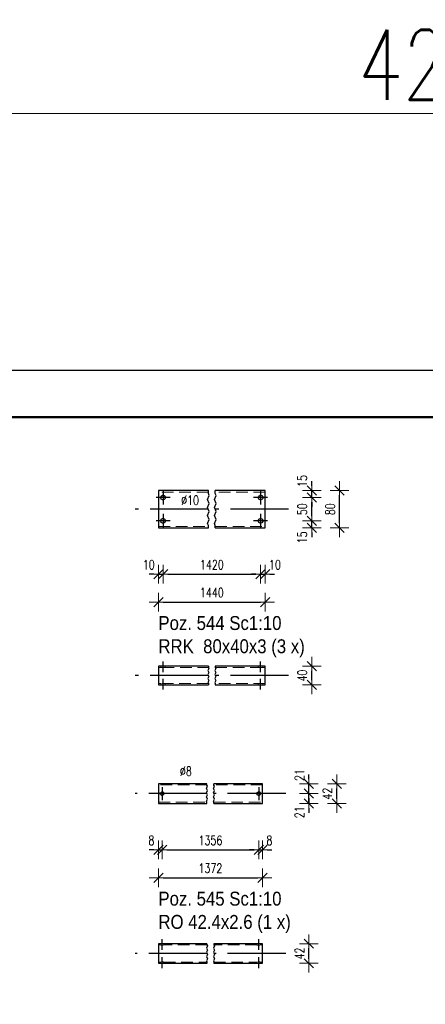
# Model space of a CAD drawing. Header units: millimetres. Extents: x -857 to -425, y 11503 to 11876.
# Tile 4 of 8: x -728 to -641, y 11664 to 11876. Entities that reach past the tile are written whole.
import ezdxf

# ---------------------------------------------------------------- set-up
doc = ezdxf.new("R2010")
doc.units = ezdxf.units.MM
doc.header["$LTSCALE"] = 10
doc.linetypes.add('HIDDEN', pattern=[0.375, 0.25, -0.125])
doc.linetypes.add('MITTE', pattern=[2, 1.25, -0.25, 0.25, -0.25])
doc.layers.get('Defpoints').update_dxf_attribs({"color": 1})
doc.layers.add('_FORMATKA', color=8, linetype='Continuous', plot=False)
for name, color, linetype, lineweight in [('_RAMKA', 7, 'Continuous', 35), ('PS_DIM', 4, 'Continuous', 13), ('PS_Hidden', 2, 'HIDDEN', 9), ('PS_Shape', 161, 'Continuous', 30), ('PS_SOLID', 7, 'Continuous', 30), ('PS_TEXT', 3, 'Continuous', 18)]:
    doc.layers.add(name, color=color, linetype=linetype, lineweight=lineweight)
doc.layers.add('PS_Mid', color=5, linetype='MITTE')
doc.styles.add('gil', font='txt', dxfattribs={"width": 0.9})
doc.styles.add('simplex', font='simplex.shx', dxfattribs={"width": 0.75})
doc.dimstyles.new('1_10_PRZ', dxfattribs={"dimtxt": 2, "dimasz": 1, "dimexe": 2, "dimexo": 5, "dimgap": 1, "dimtad": 1, "dimdec": 0, "dimlfac": 10, "dimtxsty": 'simplex', "dimblk": 'dimznak', "dimcen": 2, "dimse1": 1, "dimse2": 1, "dimclrt": 3, "dimadec": 1, "dimazin": 0, "dimtfac": 1, "dimtdec": 0, "dimtix": 1, "dimtmove": 2, "dimatfit": 3, "dimldrblk": 'dim-grot', "dimfxl": 1, "dimarcsym": 0})
doc.dimstyles.new('1_10_PRZ_DS1-LS10', dxfattribs={"dimtxt": 2, "dimasz": 1, "dimexe": 2, "dimexo": 5, "dimgap": 1, "dimtad": 1, "dimdec": 0, "dimlfac": 10, "dimtxsty": 'simplex', "dimblk": 'dimznak', "dimcen": 2, "dimse1": 1, "dimse2": 1, "dimclrt": 3, "dimadec": 1, "dimazin": 0, "dimtfac": 1, "dimtdec": 0, "dimtix": 1, "dimtmove": 2, "dimatfit": 3, "dimldrblk": 'dim-grot', "dimfxl": 1, "dimarcsym": 0})

# ---------------------------------------------------------------- blocks, each defined once
blk = doc.blocks.new('dimznak')
at = {"color": 0}
for points in [[(0, 2), (0, -2)], [(-2, 0), (2, 0)]]:
    blk.add_lwpolyline(points, dxfattribs=at)
at = {"color": 2}
blk.add_lwpolyline([(1, 1), (-1, -1)], dxfattribs=at)
blk = doc.blocks.new('*D62')
at = {"layer": 'Defpoints', "color": 0, "transparency": 16777216}
for p in [(-697.12, 11768.03), (-698.12, 11766.53), (-697.12, 11756.53)]:
    blk.add_point(p, dxfattribs=at)
at = {"layer": 'PS_DIM', "color": 0, "lineweight": -2, "transparency": 16777216}
for p, q in [((-699.12, 11756.53), (-700.12, 11756.53)), ((-698.12, 11756.53), (-697.12, 11756.53)), ((-696.12, 11756.53), (-695.12, 11756.53))]:
    blk.add_line(p, q, dxfattribs=at)
blk.add_blockref('dimznak', (-698.12, 11756.53), dxfattribs=at)
at = {"layer": 'PS_DIM', "color": 0, "lineweight": -2, "transparency": 16777216, "rotation": 180}
blk.add_blockref('dimznak', (-697.12, 11756.53), dxfattribs=at)
at = {"layer": 'PS_DIM', "color": 3, "transparency": 16777216, "insert": (-700.19, 11758.57), "char_height": 2, "attachment_point": 5, "style": 'simplex'}
blk.add_mtext('10', dxfattribs=at)
blk = doc.blocks.new('dim-grot')
blk.add_hatch(color=256).paths.add_polyline_path([(0, 0), (-2, 0.5), (-2, -0.5)])
blk.add_lwpolyline([(0, 0), (-2, 0.5), (-2, -0.5), (0, 0)])
blk = doc.blocks.new('*D64')
at = {"layer": 'Defpoints', "color": 0, "transparency": 16777216}
for p in [(-676.12, 11768.03), (-675.12, 11766.53), (-675.12, 11756.53)]:
    blk.add_point(p, dxfattribs=at)
at = {"layer": 'PS_DIM', "color": 0, "lineweight": -2, "transparency": 16777216}
for p, q in [((-677.12, 11756.53), (-678.12, 11756.53)), ((-676.12, 11756.53), (-675.12, 11756.53)), ((-674.12, 11756.53), (-673.12, 11756.53))]:
    blk.add_line(p, q, dxfattribs=at)
blk.add_blockref('dimznak', (-676.12, 11756.53), dxfattribs=at)
at = {"layer": 'PS_DIM', "color": 0, "lineweight": -2, "transparency": 16777216, "rotation": 180}
blk.add_blockref('dimznak', (-675.12, 11756.53), dxfattribs=at)
at = {"layer": 'PS_DIM', "color": 3, "transparency": 16777216, "insert": (-673.05, 11758.57), "char_height": 2, "attachment_point": 5, "style": 'simplex'}
blk.add_mtext('10', dxfattribs=at)
blk = doc.blocks.new('*D66')
at = {"layer": 'Defpoints', "color": 0, "transparency": 16777216}
for p in [(-676.12, 11768.03), (-665.12, 11768.03), (-675.12, 11766.53)]:
    blk.add_point(p, dxfattribs=at)
at = {"layer": 'PS_DIM', "color": 0, "lineweight": -2, "transparency": 16777216}
for p, q in [((-665.12, 11769.03), (-665.12, 11770.03)), ((-665.12, 11766.53), (-665.12, 11768.03)), ((-665.12, 11765.53), (-665.12, 11764.53))]:
    blk.add_line(p, q, dxfattribs=at)
for p, rotation in [((-665.12, 11768.03), 270), ((-665.12, 11766.53), 90)]:
    blk.add_blockref('dimznak', p, dxfattribs=dict(at, rotation=rotation))
at = {"layer": 'PS_DIM', "color": 3, "transparency": 16777216, "insert": (-667.16, 11764.45), "char_height": 2, "attachment_point": 5, "rotation": 90, "style": 'simplex'}
blk.add_mtext('15', dxfattribs=at)
blk = doc.blocks.new('*D68')
at = {"layer": 'Defpoints', "color": 0, "transparency": 16777216}
for p in [(-675.12, 11774.53), (-665.12, 11774.53), (-676.12, 11773.03)]:
    blk.add_point(p, dxfattribs=at)
at = {"layer": 'PS_DIM', "color": 0, "lineweight": -2, "transparency": 16777216}
for p, q in [((-665.12, 11775.53), (-665.12, 11776.53)), ((-665.12, 11773.03), (-665.12, 11774.53)), ((-665.12, 11772.03), (-665.12, 11771.03))]:
    blk.add_line(p, q, dxfattribs=at)
for p, rotation in [((-665.12, 11774.53), 270), ((-665.12, 11773.03), 90)]:
    blk.add_blockref('dimznak', p, dxfattribs=dict(at, rotation=rotation))
at = {"layer": 'PS_DIM', "color": 3, "transparency": 16777216, "insert": (-667.16, 11776.6), "char_height": 2, "attachment_point": 5, "rotation": 90, "style": 'simplex'}
blk.add_mtext('15', dxfattribs=at)
blk = doc.blocks.new('*D71')
at = {"layer": 'Defpoints', "color": 0, "transparency": 16777216}
for p in [(-697.32, 11709.31), (-698.12, 11707.2), (-697.32, 11697.2)]:
    blk.add_point(p, dxfattribs=at)
at = {"layer": 'PS_DIM', "color": 0, "lineweight": -2, "transparency": 16777216}
for p, q in [((-699.12, 11697.2), (-700.12, 11697.2)), ((-698.12, 11697.2), (-697.32, 11697.2)), ((-696.32, 11697.2), (-695.32, 11697.2))]:
    blk.add_line(p, q, dxfattribs=at)
blk.add_blockref('dimznak', (-698.12, 11697.2), dxfattribs=at)
at = {"layer": 'PS_DIM', "color": 0, "lineweight": -2, "transparency": 16777216, "rotation": 180}
blk.add_blockref('dimznak', (-697.32, 11697.2), dxfattribs=at)
at = {"layer": 'PS_DIM', "color": 3, "transparency": 16777216, "insert": (-699.62, 11699.24), "char_height": 2, "attachment_point": 5, "style": 'simplex'}
blk.add_mtext('8', dxfattribs=at)
blk = doc.blocks.new('*D73')
at = {"layer": 'Defpoints', "color": 0, "transparency": 16777216}
for p in [(-676.52, 11709.31), (-675.72, 11707.2), (-675.72, 11697.2)]:
    blk.add_point(p, dxfattribs=at)
at = {"layer": 'PS_DIM', "color": 0, "lineweight": -2, "transparency": 16777216}
for p, q in [((-677.52, 11697.2), (-678.52, 11697.2)), ((-676.52, 11697.2), (-675.72, 11697.2)), ((-674.72, 11697.2), (-673.72, 11697.2))]:
    blk.add_line(p, q, dxfattribs=at)
blk.add_blockref('dimznak', (-676.52, 11697.2), dxfattribs=at)
at = {"layer": 'PS_DIM', "color": 0, "lineweight": -2, "transparency": 16777216, "rotation": 180}
blk.add_blockref('dimznak', (-675.72, 11697.2), dxfattribs=at)
at = {"layer": 'PS_DIM', "color": 3, "transparency": 16777216, "insert": (-674.22, 11699.24), "char_height": 2, "attachment_point": 5, "style": 'simplex'}
blk.add_mtext('8', dxfattribs=at)
blk = doc.blocks.new('*D75')
at = {"layer": 'Defpoints', "color": 0, "transparency": 16777216}
for p in [(-676.52, 11709.31), (-665.72, 11709.31), (-675.72, 11707.2)]:
    blk.add_point(p, dxfattribs=at)
at = {"layer": 'PS_DIM', "color": 0, "lineweight": -2, "transparency": 16777216}
for p, q in [((-665.72, 11710.31), (-665.72, 11711.31)), ((-665.72, 11707.2), (-665.72, 11709.31)), ((-665.72, 11706.2), (-665.72, 11705.2))]:
    blk.add_line(p, q, dxfattribs=at)
for p, rotation in [((-665.72, 11709.31), 270), ((-665.72, 11707.2), 90)]:
    blk.add_blockref('dimznak', p, dxfattribs=dict(at, rotation=rotation))
at = {"layer": 'PS_DIM', "color": 3, "transparency": 16777216, "insert": (-667.76, 11705.3), "char_height": 2, "attachment_point": 5, "rotation": 90, "style": 'simplex'}
blk.add_mtext('21', dxfattribs=at)
blk = doc.blocks.new('*D76')
at = {"layer": 'Defpoints', "color": 0, "transparency": 16777216}
for p in [(-675.72, 11711.43), (-665.72, 11711.43), (-676.52, 11709.31)]:
    blk.add_point(p, dxfattribs=at)
at = {"layer": 'PS_DIM', "color": 0, "lineweight": -2, "transparency": 16777216}
for p, q in [((-665.72, 11712.43), (-665.72, 11713.43)), ((-665.72, 11709.31), (-665.72, 11711.43)), ((-665.72, 11708.31), (-665.72, 11707.31))]:
    blk.add_line(p, q, dxfattribs=at)
for p, rotation in [((-665.72, 11711.43), 270), ((-665.72, 11709.31), 90)]:
    blk.add_blockref('dimznak', p, dxfattribs=dict(at, rotation=rotation))
at = {"layer": 'PS_DIM', "color": 3, "transparency": 16777216, "insert": (-667.76, 11713.32), "char_height": 2, "attachment_point": 5, "rotation": 90, "style": 'simplex'}
blk.add_mtext('21', dxfattribs=at)
blk = doc.blocks.new('*D17')
at = {"color": 252, "lineweight": -2, "transparency": 16777216}
blk.add_line((-417, 352.33), (-3, 352.33), dxfattribs=at)
at = {"layer": 'Defpoints', "color": 0, "transparency": 16777216}
for p in [(0, 352.33), (-420, 297), (0, 297)]:
    blk.add_point(p, dxfattribs=at)
at = {"color": 252, "lineweight": -2, "transparency": 16777216, "xscale": 3, "yscale": 3, "zscale": 3, "rotation": 180}
blk.add_blockref('dimznak', (-420, 352.33), dxfattribs=at)
at = {"color": 252, "lineweight": -2, "transparency": 16777216, "xscale": 3, "yscale": 3, "zscale": 3}
blk.add_blockref('dimznak', (0, 352.33), dxfattribs=at)
at = {"color": 252, "transparency": 16777216, "insert": (-210, 362.83), "char_height": 15, "attachment_point": 5, "style": 'simplex'}
blk.add_mtext('420', dxfattribs=at)
blk = doc.blocks.new('*X164')
at = {"color": 1}
for p, q in [((-687.55, 11772.63), (-687.19, 11773.5)), ((-687.37, 11773.93), (-687.37, 11774.53)), ((-687.19, 11773.5), (-687.37, 11773.93)), ((-686.05, 11772.63), (-685.69, 11773.5)), ((-685.87, 11773.93), (-685.87, 11774.53)), ((-685.69, 11773.5), (-685.87, 11773.93)), ((-687.19, 11771.76), (-687.55, 11772.63)), ((-687.55, 11770.9), (-687.19, 11771.76)), ((-685.69, 11771.76), (-686.05, 11772.63)), ((-686.05, 11770.9), (-685.69, 11771.76)), ((-687.19, 11770.03), (-687.55, 11770.9)), ((-687.55, 11769.16), (-687.19, 11770.03)), ((-687.19, 11768.3), (-687.55, 11769.16)), ((-685.69, 11770.03), (-686.05, 11770.9)), ((-686.05, 11769.16), (-685.69, 11770.03)), ((-685.69, 11768.3), (-686.05, 11769.16)), ((-687.55, 11767.43), (-687.19, 11768.3)), ((-687.37, 11767), (-687.55, 11767.43)), ((-687.37, 11766.53), (-687.37, 11767)), ((-686.05, 11767.43), (-685.69, 11768.3)), ((-685.87, 11767), (-686.05, 11767.43)), ((-685.87, 11766.53), (-685.87, 11767))]:
    blk.add_line(p, q, dxfattribs=at)
at = {"layer": 'PS_Hidden', "color": 2, "linetype": 'HIDDEN'}
for p, q in [((-687.37, 11774.23), (-698.12, 11774.23)), ((-675.12, 11774.23), (-685.87, 11774.23)), ((-698.12, 11766.83), (-687.37, 11766.83)), ((-685.87, 11766.83), (-675.12, 11766.83))]:
    blk.add_line(p, q, dxfattribs=at)
at = {"layer": 'PS_Mid', "color": 5, "linetype": 'MITTE'}
for p, q in [((-697.12, 11774.53), (-697.12, 11771.53)), ((-697.12, 11774.53), (-697.12, 11771.53)), ((-676.12, 11774.53), (-676.12, 11771.53)), ((-676.12, 11774.53), (-676.12, 11771.53)), ((-695.62, 11773.03), (-698.62, 11773.03)), ((-695.62, 11773.03), (-698.62, 11773.03)), ((-674.62, 11773.03), (-677.62, 11773.03)), ((-674.62, 11773.03), (-677.62, 11773.03)), ((-687.37, 11770.53), (-703.12, 11770.53)), ((-697.12, 11769.53), (-697.12, 11766.53)), ((-697.12, 11769.53), (-697.12, 11766.53)), ((-670.12, 11770.53), (-685.87, 11770.53)), ((-676.12, 11769.53), (-676.12, 11766.53)), ((-676.12, 11769.53), (-676.12, 11766.53)), ((-695.62, 11768.03), (-698.62, 11768.03)), ((-695.62, 11768.03), (-698.62, 11768.03)), ((-674.62, 11768.03), (-677.62, 11768.03)), ((-674.62, 11768.03), (-677.62, 11768.03))]:
    blk.add_line(p, q, dxfattribs=at)
at = {"layer": 'PS_SOLID', "color": 7, "linetype": 'Continuous'}
for p, q in [((-697.21, 11774.53), (-698.12, 11774.53)), ((-698.12, 11774.53), (-698.12, 11766.53)), ((-697.62, 11773.03), (-697.5, 11773.35)), ((-697.5, 11773.35), (-697.21, 11773.52)), ((-687.37, 11774.53), (-697.21, 11774.53)), ((-697.21, 11773.52), (-696.87, 11773.46)), ((-696.87, 11773.46), (-696.65, 11773.2)), ((-696.65, 11773.2), (-696.65, 11772.86)), ((-676.21, 11774.53), (-685.87, 11774.53)), ((-676.62, 11773.03), (-676.5, 11773.35)), ((-676.5, 11773.35), (-676.21, 11773.52)), ((-675.12, 11774.53), (-676.21, 11774.53)), ((-676.21, 11773.52), (-675.87, 11773.46)), ((-675.87, 11773.46), (-675.65, 11773.2)), ((-675.65, 11773.2), (-675.65, 11772.86)), ((-675.12, 11766.83), (-675.12, 11774.53)), ((-697.5, 11772.7), (-697.62, 11773.03)), ((-697.21, 11772.53), (-697.5, 11772.7)), ((-696.87, 11772.59), (-697.21, 11772.53)), ((-696.65, 11772.86), (-696.87, 11772.59)), ((-676.5, 11772.7), (-676.62, 11773.03)), ((-676.21, 11772.53), (-676.5, 11772.7)), ((-675.87, 11772.59), (-676.21, 11772.53)), ((-675.65, 11772.86), (-675.87, 11772.59)), ((-697.62, 11768.03), (-697.5, 11768.35)), ((-697.5, 11767.7), (-697.62, 11768.03)), ((-697.5, 11768.35), (-697.21, 11768.52)), ((-697.21, 11767.53), (-697.5, 11767.7)), ((-697.21, 11768.52), (-696.87, 11768.46)), ((-696.87, 11767.59), (-697.21, 11767.53)), ((-696.87, 11768.46), (-696.65, 11768.2)), ((-696.65, 11767.86), (-696.87, 11767.59)), ((-696.65, 11768.2), (-696.65, 11767.86)), ((-676.62, 11768.03), (-676.5, 11768.35)), ((-676.5, 11767.7), (-676.62, 11768.03)), ((-676.5, 11768.35), (-676.21, 11768.52)), ((-676.21, 11767.53), (-676.5, 11767.7)), ((-676.21, 11768.52), (-675.87, 11768.46)), ((-675.87, 11767.59), (-676.21, 11767.53)), ((-675.87, 11768.46), (-675.65, 11768.2)), ((-675.65, 11767.86), (-675.87, 11767.59)), ((-675.65, 11768.2), (-675.65, 11767.86)), ((-675.12, 11766.53), (-675.12, 11766.83)), ((-698.12, 11766.53), (-687.37, 11766.53)), ((-685.87, 11766.53), (-675.12, 11766.53))]:
    blk.add_line(p, q, dxfattribs=at)
blk = doc.blocks.new('*X165')
at = {"color": 3, "style": 'gil', "width": 0.9}
for s, p in [('Poz. 544 Sc1:10', (-698.12, 11744.53)), ('RRK  80x40x3 (3 x)', (-698.12, 11739.53))]:
    blk.add_text(s, height=3, dxfattribs=at).set_placement(p)
blk = doc.blocks.new('*X166')
at = {"color": 1}
for p, q in [((-687.28, 11736.26), (-687.46, 11735.83)), ((-687.46, 11735.83), (-687.28, 11735.4)), ((-687.28, 11735.4), (-687.46, 11734.96)), ((-687.46, 11734.96), (-687.28, 11734.53)), ((-687.37, 11736.72), (-687.37, 11736.48)), ((-687.37, 11736.48), (-687.28, 11736.26)), ((-685.78, 11736.26), (-685.96, 11735.83)), ((-685.96, 11735.83), (-685.78, 11735.4)), ((-685.78, 11735.4), (-685.96, 11734.96)), ((-685.96, 11734.96), (-685.78, 11734.53)), ((-685.87, 11736.72), (-685.87, 11736.48)), ((-685.87, 11736.48), (-685.78, 11736.26)), ((-687.28, 11734.53), (-687.46, 11734.1)), ((-687.46, 11734.1), (-687.28, 11733.66)), ((-687.28, 11733.66), (-687.46, 11733.23)), ((-687.46, 11733.23), (-687.37, 11733.01)), ((-687.37, 11733.01), (-687.37, 11732.72)), ((-685.78, 11734.53), (-685.96, 11734.1)), ((-685.96, 11734.1), (-685.78, 11733.66)), ((-685.78, 11733.66), (-685.96, 11733.23)), ((-685.96, 11733.23), (-685.87, 11733.01)), ((-685.87, 11733.01), (-685.87, 11732.72))]:
    blk.add_line(p, q, dxfattribs=at)
at = {"layer": 'PS_Hidden', "color": 2, "linetype": 'HIDDEN'}
for p, q in [((-698.12, 11736.42), (-697.21, 11736.42)), ((-697.62, 11736.72), (-697.62, 11736.42)), ((-697.21, 11736.42), (-687.37, 11736.42)), ((-696.65, 11736.42), (-696.65, 11736.72)), ((-685.87, 11736.42), (-676.21, 11736.42)), ((-676.62, 11736.72), (-676.62, 11736.42)), ((-676.21, 11736.42), (-675.12, 11736.42)), ((-675.65, 11736.42), (-675.65, 11736.72)), ((-687.37, 11733.02), (-698.12, 11733.02)), ((-698.12, 11732.72), (-698.12, 11733.02)), ((-698.12, 11733.02), (-697.62, 11733.02)), ((-697.62, 11733.02), (-697.62, 11732.72)), ((-696.65, 11732.72), (-696.65, 11733.02)), ((-675.12, 11733.02), (-685.87, 11733.02)), ((-676.62, 11733.02), (-676.62, 11732.72)), ((-675.65, 11732.72), (-675.65, 11733.02))]:
    blk.add_line(p, q, dxfattribs=at)
at = {"layer": 'PS_Mid', "color": 5, "linetype": 'MITTE'}
for p, q in [((-697.12, 11735.42), (-697.12, 11737.72)), ((-697.12, 11735.42), (-697.12, 11737.72)), ((-676.12, 11735.42), (-676.12, 11737.72)), ((-676.12, 11735.42), (-676.12, 11737.72)), ((-687.37, 11734.72), (-703.12, 11734.72)), ((-697.12, 11731.72), (-697.12, 11734.02)), ((-697.12, 11731.72), (-697.12, 11734.02)), ((-670.12, 11734.72), (-685.87, 11734.72)), ((-676.12, 11731.72), (-676.12, 11734.02)), ((-676.12, 11731.72), (-676.12, 11734.02))]:
    blk.add_line(p, q, dxfattribs=at)
at = {"layer": 'PS_SOLID', "color": 7, "linetype": 'Continuous'}
for p, q in [((-687.37, 11736.72), (-698.12, 11736.72)), ((-698.12, 11736.72), (-698.12, 11733.02)), ((-675.12, 11736.72), (-685.87, 11736.72)), ((-675.12, 11732.72), (-675.12, 11736.72)), ((-698.12, 11733.02), (-698.12, 11732.72)), ((-698.12, 11732.72), (-697.21, 11732.72)), ((-697.21, 11732.72), (-687.37, 11732.72)), ((-685.87, 11732.72), (-676.21, 11732.72)), ((-676.21, 11732.72), (-675.12, 11732.72))]:
    blk.add_line(p, q, dxfattribs=at)
blk = doc.blocks.new('*X167')
at = {"color": 1}
for p, q in [((-687.77, 11710.43), (-687.57, 11710.89)), ((-687.57, 11709.97), (-687.77, 11710.43)), ((-687.77, 11709.51), (-687.57, 11709.97)), ((-687.57, 11709.05), (-687.77, 11709.51)), ((-687.67, 11711.12), (-687.67, 11711.43)), ((-687.57, 11710.89), (-687.67, 11711.12)), ((-686.27, 11710.43), (-686.07, 11710.89)), ((-686.07, 11709.97), (-686.27, 11710.43)), ((-686.27, 11709.51), (-686.07, 11709.97)), ((-686.07, 11709.05), (-686.27, 11709.51)), ((-686.17, 11711.12), (-686.17, 11711.43)), ((-686.07, 11710.89), (-686.17, 11711.12)), ((-687.77, 11708.59), (-687.57, 11709.05)), ((-687.57, 11708.13), (-687.77, 11708.59)), ((-687.77, 11707.67), (-687.57, 11708.13)), ((-687.67, 11707.44), (-687.77, 11707.67)), ((-687.67, 11707.19), (-687.67, 11707.44)), ((-686.27, 11708.59), (-686.07, 11709.05)), ((-686.07, 11708.13), (-686.27, 11708.59)), ((-686.27, 11707.67), (-686.07, 11708.13)), ((-686.17, 11707.44), (-686.27, 11707.67)), ((-686.17, 11707.19), (-686.17, 11707.44))]:
    blk.add_line(p, q, dxfattribs=at)
at = {"layer": 'PS_Hidden', "color": 2, "linetype": 'HIDDEN'}
for p, q in [((-687.67, 11711.17), (-698.12, 11711.17)), ((-675.72, 11711.17), (-686.17, 11711.17)), ((-676.32, 11709.66), (-676.21, 11709.53)), ((-698.12, 11707.46), (-687.67, 11707.46)), ((-686.17, 11707.46), (-675.72, 11707.46)), ((-676.21, 11709.1), (-676.32, 11708.97))]:
    blk.add_line(p, q, dxfattribs=at)
at = {"layer": 'PS_Mid', "color": 5, "linetype": 'MITTE'}
for p, q in [((-697.32, 11710.71), (-697.32, 11707.91)), ((-697.32, 11710.71), (-697.32, 11707.91)), ((-676.52, 11710.71), (-676.52, 11707.91)), ((-676.52, 11710.71), (-676.52, 11707.91)), ((-687.67, 11709.31), (-703.12, 11709.31)), ((-695.92, 11709.31), (-698.72, 11709.31)), ((-695.92, 11709.31), (-698.72, 11709.31)), ((-670.72, 11709.31), (-686.17, 11709.31)), ((-675.12, 11709.31), (-677.92, 11709.31)), ((-675.12, 11709.31), (-677.92, 11709.31))]:
    blk.add_line(p, q, dxfattribs=at)
at = {"layer": 'PS_SOLID', "color": 7, "linetype": 'Continuous'}
for p, q in [((-687.67, 11711.43), (-698.12, 11711.43)), ((-698.12, 11711.43), (-698.12, 11711.37)), ((-698.12, 11711.37), (-698.12, 11711.22)), ((-698.12, 11711.22), (-698.12, 11710.99)), ((-698.12, 11710.99), (-698.12, 11710.69)), ((-698.12, 11710.69), (-698.12, 11710.34)), ((-698.12, 11710.34), (-698.12, 11709.95)), ((-698.12, 11709.95), (-698.12, 11709.53)), ((-698.12, 11709.53), (-698.12, 11709.1)), ((-697.72, 11709.31), (-697.64, 11709.53)), ((-697.64, 11709.53), (-697.63, 11709.57)), ((-697.63, 11709.57), (-697.39, 11709.71)), ((-697.39, 11709.71), (-697.12, 11709.66)), ((-697.12, 11709.66), (-697.01, 11709.53)), ((-697.01, 11709.53), (-696.94, 11709.45)), ((-675.72, 11711.43), (-686.17, 11711.43)), ((-676.92, 11709.31), (-676.84, 11709.53)), ((-676.84, 11709.53), (-676.83, 11709.57)), ((-676.83, 11709.57), (-676.59, 11709.71)), ((-676.59, 11709.71), (-676.32, 11709.66)), ((-676.32, 11709.66), (-676.21, 11709.53)), ((-676.21, 11709.53), (-676.14, 11709.45)), ((-675.72, 11711.37), (-675.72, 11711.43)), ((-675.72, 11711.22), (-675.72, 11711.37)), ((-675.72, 11710.99), (-675.72, 11711.22)), ((-675.72, 11710.69), (-675.72, 11710.99)), ((-675.72, 11710.34), (-675.72, 11710.69)), ((-675.72, 11709.95), (-675.72, 11710.34)), ((-675.72, 11709.53), (-675.72, 11709.95)), ((-675.72, 11709.13), (-675.72, 11709.53)), ((-698.12, 11709.1), (-698.12, 11708.68)), ((-698.12, 11708.68), (-698.12, 11708.28)), ((-698.12, 11708.28), (-698.12, 11707.93)), ((-698.12, 11707.93), (-698.12, 11707.64)), ((-698.12, 11707.64), (-698.12, 11707.41)), ((-698.12, 11707.41), (-698.12, 11707.26)), ((-697.64, 11709.1), (-697.72, 11709.31)), ((-697.63, 11709.06), (-697.64, 11709.1)), ((-697.39, 11708.92), (-697.63, 11709.06)), ((-697.12, 11708.97), (-697.39, 11708.92)), ((-697.01, 11709.1), (-697.12, 11708.97)), ((-696.94, 11709.18), (-697.01, 11709.1)), ((-696.94, 11709.45), (-696.94, 11709.18)), ((-676.84, 11709.1), (-676.92, 11709.31)), ((-676.83, 11709.06), (-676.84, 11709.1)), ((-676.59, 11708.92), (-676.83, 11709.06)), ((-676.32, 11708.97), (-676.59, 11708.92)), ((-676.21, 11709.1), (-676.32, 11708.97)), ((-676.14, 11709.18), (-676.21, 11709.1)), ((-676.14, 11709.45), (-676.14, 11709.18)), ((-675.72, 11709.1), (-675.72, 11709.13)), ((-675.72, 11708.68), (-675.72, 11709.1)), ((-675.72, 11708.28), (-675.72, 11708.68)), ((-675.72, 11707.93), (-675.72, 11708.28)), ((-675.72, 11707.64), (-675.72, 11707.93)), ((-675.72, 11707.41), (-675.72, 11707.64)), ((-675.72, 11707.26), (-675.72, 11707.41)), ((-698.12, 11707.26), (-698.12, 11707.2)), ((-698.12, 11707.2), (-687.67, 11707.2)), ((-686.17, 11707.2), (-675.72, 11707.2)), ((-675.72, 11707.2), (-675.72, 11707.26))]:
    blk.add_line(p, q, dxfattribs=at)
blk = doc.blocks.new('*X168')
at = {"color": 3, "style": 'gil', "width": 0.9}
for s, p in [('Poz. 545 Sc1:10', (-698.12, 11685.2)), ('RO 42.4x2.6 (1 x)', (-698.12, 11680.2))]:
    blk.add_text(s, height=3, dxfattribs=at).set_placement(p)
blk = doc.blocks.new('*X169')
at = {"color": 1}
for p, q in [((-687.57, 11676.53), (-687.77, 11676.07)), ((-687.77, 11676.07), (-687.57, 11675.61)), ((-687.57, 11675.61), (-687.77, 11675.15)), ((-687.67, 11677.01), (-687.67, 11676.76)), ((-687.67, 11676.76), (-687.57, 11676.53)), ((-686.07, 11676.53), (-686.27, 11676.07)), ((-686.27, 11676.07), (-686.07, 11675.61)), ((-686.07, 11675.61), (-686.27, 11675.15)), ((-686.17, 11677.01), (-686.17, 11676.76)), ((-686.17, 11676.76), (-686.07, 11676.53)), ((-687.77, 11675.15), (-687.57, 11674.69)), ((-687.57, 11674.69), (-687.77, 11674.23)), ((-687.77, 11674.23), (-687.57, 11673.77)), ((-687.57, 11673.77), (-687.77, 11673.31)), ((-686.27, 11675.15), (-686.07, 11674.69)), ((-686.07, 11674.69), (-686.27, 11674.23)), ((-686.27, 11674.23), (-686.07, 11673.77)), ((-686.07, 11673.77), (-686.27, 11673.31)), ((-687.77, 11673.31), (-687.67, 11673.08)), ((-687.67, 11673.08), (-687.67, 11672.77)), ((-686.27, 11673.31), (-686.17, 11673.08)), ((-686.17, 11673.08), (-686.17, 11672.77))]:
    blk.add_line(p, q, dxfattribs=at)
at = {"layer": 'PS_Hidden', "color": 2, "linetype": 'HIDDEN'}
for p, q in [((-697.72, 11676.75), (-698.12, 11676.75)), ((-697.72, 11677.01), (-697.72, 11676.75)), ((-697.63, 11676.72), (-697.72, 11676.75)), ((-697.42, 11676.71), (-697.63, 11676.72)), ((-697.39, 11676.7), (-697.42, 11676.71)), ((-697.28, 11676.71), (-697.39, 11676.7)), ((-697.12, 11676.71), (-697.28, 11676.71)), ((-696.94, 11676.73), (-697.12, 11676.71)), ((-696.94, 11676.75), (-696.94, 11676.99)), ((-687.67, 11676.75), (-696.94, 11676.75)), ((-696.94, 11676.75), (-696.94, 11676.73)), ((-676.92, 11676.75), (-686.17, 11676.75)), ((-676.92, 11677.01), (-676.92, 11676.75)), ((-676.83, 11676.72), (-676.92, 11676.75)), ((-676.62, 11676.71), (-676.83, 11676.72)), ((-676.59, 11676.7), (-676.62, 11676.71)), ((-676.48, 11676.71), (-676.59, 11676.7)), ((-676.32, 11676.71), (-676.48, 11676.71)), ((-676.14, 11676.73), (-676.32, 11676.71)), ((-676.14, 11676.75), (-676.14, 11676.99)), ((-675.72, 11676.75), (-676.14, 11676.75)), ((-676.14, 11676.75), (-676.14, 11676.73)), ((-698.12, 11673.04), (-697.72, 11673.04)), ((-697.72, 11672.78), (-697.72, 11673.04)), ((-697.72, 11673.04), (-697.65, 11673.04)), ((-697.65, 11673.04), (-697.63, 11673.05)), ((-697.63, 11673.05), (-697.39, 11673.08)), ((-697.39, 11673.08), (-697.12, 11673.07)), ((-697.12, 11673.07), (-696.99, 11673.04)), ((-696.99, 11673.04), (-696.94, 11673.04)), ((-696.94, 11672.78), (-696.94, 11673.04)), ((-696.94, 11673.04), (-687.67, 11673.04)), ((-686.17, 11673.04), (-676.92, 11673.04)), ((-676.92, 11672.78), (-676.92, 11673.04)), ((-676.92, 11673.04), (-676.85, 11673.04)), ((-676.85, 11673.04), (-676.83, 11673.05)), ((-676.83, 11673.05), (-676.59, 11673.08)), ((-676.59, 11673.08), (-676.32, 11673.07)), ((-676.32, 11673.07), (-676.19, 11673.04)), ((-676.19, 11673.04), (-676.14, 11673.04)), ((-676.14, 11672.78), (-676.14, 11673.04)), ((-676.14, 11673.04), (-675.72, 11673.04))]:
    blk.add_line(p, q, dxfattribs=at)
at = {"layer": 'PS_Mid', "color": 5, "linetype": 'MITTE'}
for p, q in [((-697.32, 11675.7), (-697.32, 11678.01)), ((-676.52, 11675.7), (-676.52, 11678.01)), ((-687.67, 11674.89), (-703.12, 11674.89)), ((-697.32, 11671.77), (-697.32, 11674.07)), ((-670.72, 11674.89), (-686.17, 11674.89)), ((-676.52, 11671.77), (-676.52, 11674.07))]:
    blk.add_line(p, q, dxfattribs=at)
at = {"layer": 'PS_SOLID', "color": 7, "linetype": 'Continuous'}
for p, q in [((-697.72, 11677.01), (-698.12, 11677.01)), ((-698.12, 11677.01), (-698.12, 11676.96)), ((-698.12, 11676.96), (-698.12, 11676.84)), ((-698.12, 11676.84), (-698.12, 11676.63)), ((-698.12, 11676.63), (-698.12, 11676.35)), ((-698.12, 11676.35), (-698.12, 11676.01)), ((-698.12, 11676.01), (-698.12, 11675.62)), ((-698.12, 11675.62), (-698.12, 11675.21)), ((-697.63, 11676.98), (-697.72, 11677.01)), ((-697.39, 11676.97), (-697.63, 11676.98)), ((-697.12, 11676.97), (-697.39, 11676.97)), ((-696.94, 11676.99), (-697.12, 11676.97)), ((-687.67, 11677.01), (-696.94, 11677.01)), ((-696.94, 11677.01), (-696.94, 11676.99)), ((-676.92, 11677.01), (-686.17, 11677.01)), ((-676.83, 11676.98), (-676.92, 11677.01)), ((-676.59, 11676.97), (-676.83, 11676.98)), ((-676.32, 11676.97), (-676.59, 11676.97)), ((-676.14, 11676.99), (-676.32, 11676.97)), ((-675.72, 11677.01), (-676.14, 11677.01)), ((-676.14, 11677.01), (-676.14, 11676.99)), ((-675.72, 11676.96), (-675.72, 11677.01)), ((-675.72, 11676.84), (-675.72, 11676.96)), ((-675.72, 11676.63), (-675.72, 11676.84)), ((-675.72, 11676.35), (-675.72, 11676.63)), ((-675.72, 11676.01), (-675.72, 11676.35)), ((-675.72, 11675.62), (-675.72, 11676.01)), ((-675.72, 11675.21), (-675.72, 11675.62)), ((-698.12, 11675.21), (-698.12, 11674.79)), ((-698.12, 11674.79), (-698.12, 11674.78)), ((-698.12, 11674.78), (-698.12, 11674.36)), ((-698.12, 11674.36), (-698.12, 11673.95)), ((-698.12, 11673.95), (-698.12, 11673.59)), ((-698.12, 11673.59), (-698.12, 11673.28)), ((-675.72, 11674.78), (-675.72, 11675.21)), ((-675.72, 11674.36), (-675.72, 11674.78)), ((-675.72, 11673.95), (-675.72, 11674.36)), ((-675.72, 11673.59), (-675.72, 11673.95)), ((-675.72, 11673.28), (-675.72, 11673.59)), ((-698.12, 11673.28), (-698.12, 11673.03)), ((-698.12, 11673.03), (-698.12, 11672.86)), ((-698.12, 11672.86), (-698.12, 11672.78)), ((-698.12, 11672.78), (-697.64, 11672.78)), ((-697.64, 11672.78), (-697.63, 11672.79)), ((-697.63, 11672.79), (-697.39, 11672.82)), ((-697.39, 11672.82), (-697.12, 11672.81)), ((-697.12, 11672.81), (-697.01, 11672.78)), ((-697.01, 11672.78), (-687.67, 11672.78)), ((-686.17, 11672.78), (-676.84, 11672.78)), ((-676.84, 11672.78), (-676.83, 11672.79)), ((-676.83, 11672.79), (-676.59, 11672.82)), ((-676.59, 11672.82), (-676.32, 11672.81)), ((-676.32, 11672.81), (-676.21, 11672.78)), ((-676.21, 11672.78), (-675.72, 11672.78)), ((-675.72, 11673.03), (-675.72, 11673.28)), ((-675.72, 11672.86), (-675.72, 11673.03)), ((-675.72, 11672.78), (-675.72, 11672.86))]:
    blk.add_line(p, q, dxfattribs=at)
blk = doc.blocks.new('*U16')
at = {"layer": '_FORMATKA', "lineweight": -3}
blk.add_lwpolyline([(-420, 0), (0, 0), (0, 297), (-420, 297)], close=True, dxfattribs=at)
at = {"layer": '_RAMKA', "lineweight": -3, "const_width": 0.5}
blk.add_lwpolyline([(-390, 10), (-10, 10), (-10, 287), (-390, 287)], close=True, dxfattribs=at)
dim = blk.add_linear_dim(base=(0, 352.33), p1=(-420, 297), p2=(0, 297), dimstyle='1_10_PRZ', override={"dimscale": 3, "dimtxt": 5, "dimlfac": 1, "dimclrd": 252, "dimclrt": 252})
dim.commit()
dim.dimension.update_dxf_attribs({"geometry": '*D17', "text_midpoint": (-210, 362.83)})

msp = doc.modelspace()

# ---------------------------------------------------------------- block references
at = {"layer": 'PS_DIM'}
msp.add_blockref('*U16', (-430.68, 11503.35), dxfattribs=at)
at = {"layer": 'PS_Shape', "color": 31}
for name in ['*X164', '*X166', '*X167', '*X169']:
    msp.add_blockref(name, (0, 0), dxfattribs=at)
at = {"layer": 'PS_TEXT'}
for name in ['*X165', '*X168']:
    msp.add_blockref(name, (0, 0), dxfattribs=at)

# ---------------------------------------------------------------- texts
at = {"layer": 'PS_DIM', "char_height": 2, "attachment_point": 7, "style": 'simplex'}
for s, insert in [('\\A1;%%c10', (-693.23, 11771.45)), ('\\A1;%%c8', (-693.5, 11713.13))]:
    msp.add_mtext(s, dxfattribs=dict(at, insert=insert))

# ---------------------------------------------------------------- dimensions: what is measured, and where the dimension line sits
at = {"layer": 'PS_DIM'}
for base, p1, p2, text, picture, middle in [((-665.12, 11774.53), (-676.12, 11773.03), (-675.12, 11774.53), '15', '*D68', (-667.16, 11776.6)), ((-665.12, 11768.03), (-675.12, 11766.53), (-676.12, 11768.03), '15', '*D66', (-667.16, 11764.45)), ((-665.72, 11711.43), (-676.52, 11709.31), (-675.72, 11711.43), '21', '*D76', (-667.76, 11713.32)), ((-665.72, 11709.31), (-675.72, 11707.2), (-676.52, 11709.31), '21', '*D75', (-667.76, 11705.3))]:
    dim = msp.add_linear_dim(base=base, p1=p1, p2=p2, angle=90, text=text, dimstyle='1_10_PRZ_DS1-LS10', dxfattribs=at)
    dim.commit()
    dim.dimension.update_dxf_attribs({"geometry": picture, "text_midpoint": middle, "dimtype": 128})
for base, p1, p2, location, text in [((-659.12, 11774.53), (-675.12, 11766.53), (-675.12, 11774.53), (-661.16, 11770.53), '80'), ((-665.12, 11773.03), (-676.12, 11768.03), (-676.12, 11773.03), (-667.16, 11770.53), '50'), ((-665.12, 11736.72), (-675.12, 11732.72), (-675.12, 11736.72), (-667.16, 11734.72), '40'), ((-659.72, 11711.43), (-675.72, 11707.2), (-675.72, 11711.43), (-661.76, 11709.31), '42'), ((-665.72, 11677.01), (-675.72, 11672.78), (-675.72, 11677.01), (-667.76, 11674.89), '42')]:
    msp.add_linear_dim(base=base, p1=p1, p2=p2, angle=90, location=location, text=text, dimstyle='1_10_PRZ_DS1-LS10', dxfattribs=at).render()
for base, p1, p2, text, picture, middle in [((-697.12, 11756.53), (-698.12, 11766.53), (-697.12, 11768.03), '10', '*D62', (-700.19, 11758.57)), ((-675.12, 11756.53), (-676.12, 11768.03), (-675.12, 11766.53), '10', '*D64', (-673.05, 11758.57)), ((-697.32, 11697.2), (-698.12, 11707.2), (-697.32, 11709.31), '8', '*D71', (-699.62, 11699.24)), ((-675.72, 11697.2), (-676.52, 11709.31), (-675.72, 11707.2), '8', '*D73', (-674.22, 11699.24))]:
    dim = msp.add_linear_dim(base=base, p1=p1, p2=p2, text=text, dimstyle='1_10_PRZ_DS1-LS10', dxfattribs=at)
    dim.commit()
    dim.dimension.update_dxf_attribs({"geometry": picture, "text_midpoint": middle, "dimtype": 128})
for base, p1, p2, location, text in [((-676.12, 11756.53), (-697.12, 11768.03), (-676.12, 11768.03), (-686.62, 11758.57), '1420'), ((-675.12, 11750.53), (-698.12, 11766.53), (-675.12, 11766.53), (-686.62, 11752.57), '1440'), ((-676.52, 11697.2), (-697.32, 11709.31), (-676.52, 11709.31), (-686.92, 11699.24), '1356'), ((-675.72, 11691.2), (-698.12, 11707.2), (-675.72, 11707.2), (-686.92, 11693.24), '1372')]:
    msp.add_linear_dim(base=base, p1=p1, p2=p2, location=location, text=text, dimstyle='1_10_PRZ_DS1-LS10', dxfattribs=at).render()

doc.saveas('drawing.dxf')
